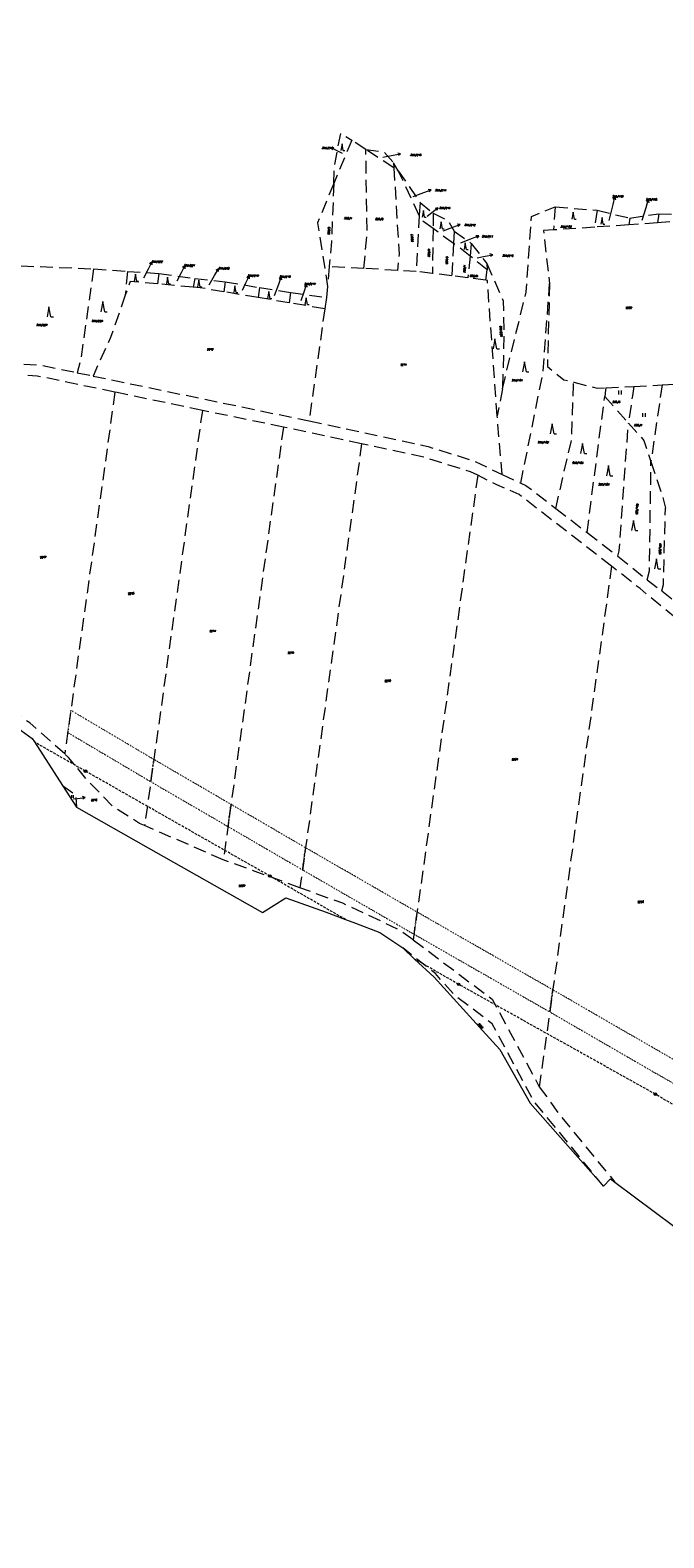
# Model space of a CAD drawing. Header units: metres. Extents: x -626722 to -621116, y -1178216 to -1174550.
# Tile 3 of 86: x -626322 to -626072, y -1176615 to -1176021. Entities that reach past the tile are written whole.
import ezdxf
from ezdxf.enums import TextEntityAlignment as Align

# ---------------------------------------------------------------- set-up
doc = ezdxf.new("R2010")
doc.units = ezdxf.units.M
doc.header["$MEASUREMENT"] = 0
doc.linetypes.add('DASHEDX2', pattern=[1.5, 1, -0.5])
doc.linetypes.add('DOT', pattern=[0.25, 0, -0.25])
doc.layers.add('8_kat_KN_Elektřina', color=172, linetype='DASHEDX2')
doc.layers.add('8_kat_KN_Věcná_břemena', color=206, linetype='DOT')
for name, color, linetype, lineweight in [('8_kat_KN_Hranice katastrů', 200, 'FENCELINE1', 25), ('8_kat_KN_Hranice parcel', 200, 'DASHEDX2', 25), ('8_kat_KN_PČ popisy', 210, 'Continuous', 0), ('8_kat_KN_Slučkové čáry', 200, 'DOT', 25), ('8_kat_KN_Značky kultur', 7, 'Continuous', 0), ('8_kat_KN_Čísla parcel', 200, 'Continuous', 25)]:
    doc.layers.add(name, color=color, linetype=linetype, lineweight=lineweight)
doc.styles.add('Style-ITALICS', font='ITALICS.shx')
doc.linetypes.add('FENCELINE1', pattern='A,0.25,-0.1,[133,ltypeshp.shx,S=0.1,R=0,X=-0.1,Y=0],-0.1,1', length=1.45)

# ---------------------------------------------------------------- blocks, each defined once
blk = doc.blocks.new('1029_99')
at = {"layer": '8_kat_KN_PČ popisy', "color": 6, "linetype": 'Continuous', "lineweight": 0}
for p, q in [((0, 0), (2.98, 0.37)), ((2.98, 0.37), (1.92, 0.74)), ((2.98, 0.37), (2.05, -0.25))]:
    blk.add_line(p, q, dxfattribs=at)
blk = doc.blocks.new('1029_135')
at = {"layer": '8_kat_KN_PČ popisy', "color": 6, "linetype": 'Continuous', "lineweight": 0}
for p, q in [((0, 0), (0.93, 2.85)), ((0.93, 2.85), (0.14, 2.06)), ((0.93, 2.85), (1.09, 1.75))]:
    blk.add_line(p, q, dxfattribs=at)
blk = doc.blocks.new('1029_223')
at = {"layer": '8_kat_KN_PČ popisy', "color": 6, "linetype": 'Continuous', "lineweight": 0}
for p, q in [((0, 0), (2.95, 0.57)), ((2.95, 0.57), (1.87, 0.87)), ((2.95, 0.57), (2.06, -0.11))]:
    blk.add_line(p, q, dxfattribs=at)
blk = doc.blocks.new('1029_91')
at = {"layer": '8_kat_KN_PČ popisy', "color": 6, "linetype": 'Continuous', "lineweight": 0}
for p, q in [((0, 0), (2.8, 1.07)), ((2.8, 1.07), (1.69, 1.18)), ((2.8, 1.07), (2.05, 0.25))]:
    blk.add_line(p, q, dxfattribs=at)
blk = doc.blocks.new('1029_101')
at = {"layer": '8_kat_KN_PČ popisy', "color": 6, "linetype": 'Continuous', "lineweight": 0}
for p, q in [((0, 0), (2.4, 1.81)), ((2.4, 1.81), (1.3, 1.6)), ((2.4, 1.81), (1.9, 0.8))]:
    blk.add_line(p, q, dxfattribs=at)
blk = doc.blocks.new('1029_224')
at = {"layer": '8_kat_KN_PČ popisy', "color": 6, "linetype": 'Continuous', "lineweight": 0}
for p, q in [((0, 0), (2.95, 0.52)), ((2.95, 0.52), (1.88, 0.84)), ((2.95, 0.52), (2.06, -0.15))]:
    blk.add_line(p, q, dxfattribs=at)
blk = doc.blocks.new('1029_225')
at = {"layer": '8_kat_KN_PČ popisy', "color": 6, "linetype": 'Continuous', "lineweight": 0}
for p, q in [((0, 0), (-2.65, 1.41)), ((-2.65, 1.41), (-1.53, 1.38)), ((-2.65, 1.41), (-2, 0.5))]:
    blk.add_line(p, q, dxfattribs=at)
blk = doc.blocks.new('1029_105')
at = {"layer": '8_kat_KN_PČ popisy', "color": 6, "linetype": 'Continuous', "lineweight": 0}
for p, q in [((0, 0), (1.03, 2.82)), ((1.03, 2.82), (0.21, 2.05)), ((1.03, 2.82), (1.15, 1.71))]:
    blk.add_line(p, q, dxfattribs=at)
blk = doc.blocks.new('1029_226')
at = {"layer": '8_kat_KN_PČ popisy', "color": 6, "linetype": 'Continuous', "lineweight": 0}
for p, q in [((0, 0), (1.27, 2.72)), ((1.27, 2.72), (0.39, 2.02)), ((1.27, 2.72), (1.3, 1.6))]:
    blk.add_line(p, q, dxfattribs=at)
blk = doc.blocks.new('1029_227')
at = {"layer": '8_kat_KN_PČ popisy', "color": 6, "linetype": 'Continuous', "lineweight": 0}
for p, q in [((0, 0), (1.5, 2.6)), ((1.5, 2.6), (0.57, 1.98)), ((1.5, 2.6), (1.43, 1.48))]:
    blk.add_line(p, q, dxfattribs=at)
blk = doc.blocks.new('1029_111')
at = {"layer": '8_kat_KN_PČ popisy', "color": 6, "linetype": 'Continuous', "lineweight": 0}
for p, q in [((0, 0), (1.41, 2.65)), ((1.41, 2.65), (0.5, 2)), ((1.41, 2.65), (1.38, 1.53))]:
    blk.add_line(p, q, dxfattribs=at)
blk = doc.blocks.new('1029_228')
at = {"layer": '8_kat_KN_PČ popisy', "color": 6, "linetype": 'Continuous', "lineweight": 0}
for p, q in [((0, 0), (1.32, 2.7)), ((1.32, 2.7), (0.43, 2.02)), ((1.32, 2.7), (1.33, 1.58))]:
    blk.add_line(p, q, dxfattribs=at)
blk = doc.blocks.new('1029_229')
at = {"layer": '8_kat_KN_PČ popisy', "color": 6, "linetype": 'Continuous', "lineweight": 0}
for p, q in [((0, 0), (0.88, 2.87)), ((0.88, 2.87), (0.11, 2.06)), ((0.88, 2.87), (1.06, 1.77))]:
    blk.add_line(p, q, dxfattribs=at)
blk = doc.blocks.new('1029_136')
at = {"layer": '8_kat_KN_PČ popisy', "color": 6, "linetype": 'Continuous', "lineweight": 0}
for p, q in [((0.68, 2.92), (-0.04, 2.06)), ((0, 0), (0.68, 2.92)), ((0.68, 2.92), (0.94, 1.84))]:
    blk.add_line(p, q, dxfattribs=at)
blk = doc.blocks.new('3.06_1')
at = {"layer": '8_kat_KN_Značky kultur', "color": 7, "linetype": 'Continuous', "lineweight": 13}
for p, q in [((-0.34, 0), (-0.34, 1)), ((0.33, 0), (0.33, 1))]:
    blk.add_line(p, q, dxfattribs=at)
blk = doc.blocks.new('3.08')
at = {"layer": '8_kat_KN_Značky kultur', "color": 7, "linetype": 'Continuous', "lineweight": 13}
for p, q in [((0, 4), (-0.75, 0)), ((0.75, 0), (0, 4)), ((0.75, 0), (1.75, 0))]:
    blk.add_line(p, q, dxfattribs=at)
blk = doc.blocks.new('3.08_1')
at = {"layer": '8_kat_KN_Značky kultur', "color": 7, "linetype": 'Continuous', "lineweight": 13}
for p, q in [((0, 2.68), (-0.5, 0)), ((0.5, 0), (0, 2.68)), ((0.5, 0), (1.17, 0))]:
    blk.add_line(p, q, dxfattribs=at)
blk = doc.blocks.new('3.06')
at = {"layer": '8_kat_KN_Značky kultur', "color": 7, "linetype": 'Continuous', "lineweight": 13}
for p, q in [((-0.51, 0), (-0.51, 1.5)), ((0.49, 0), (0.49, 1.5))]:
    blk.add_line(p, q, dxfattribs=at)
blk = doc.blocks.new('6.01')
at = {"layer": '8_kat_KN_Elektřina', "color": 7, "linetype": 'Continuous', "lineweight": 13}
for radius in [0.5, 0.4, 0.3, 0.2, 0.1]:
    blk.add_circle((0, 0), radius, dxfattribs=at)

msp = doc.modelspace()

# ---------------------------------------------------------------- linework, layer by layer
at = {"layer": '8_kat_KN_Elektřina', "lineweight": 13}
for p, q in [((-626299.98, -1176312.87), (-626320.14, -1176301.38)), ((-626227.23, -1176354.27), (-626299.98, -1176312.87)), ((-626197.34, -1176371.41), (-626227.23, -1176354.27)), ((-626152.77, -1176396.98), (-626170.14, -1176387.02)), ((-626075.17, -1176440.33), (-626152.77, -1176396.98)), ((-626003.69, -1176482.12), (-626075.17, -1176440.33))]:
    msp.add_line(p, q, dxfattribs=at)
at = {"layer": '8_kat_KN_Hranice katastrů', "lineweight": 13, "flags": 128}
msp.add_lwpolyline([(-625852.04, -1174626.53), (-626040.35, -1174699.9), (-626044.84, -1174701.65), (-626079.82, -1174732.74), (-626087.17, -1174724.59), (-626094.59, -1174716.36), (-626108.29, -1174725.86), (-626139.6, -1174663), (-626142.76, -1174651.47), (-626147.58, -1174633.84), (-626177.49, -1174657.65), (-626189.84, -1174646.23), (-626197.97, -1174638.7), (-626204.07, -1174633.06), (-626210.75, -1174626.88), (-626221.49, -1174616.94), (-626226.53, -1174612.28), (-626235.01, -1174604.43), (-626243.82, -1174596.28), (-626253.16, -1174587.64), (-626262.1, -1174579.36), (-626263.17, -1174578.37), (-626268.76, -1174573.2), (-626272.87, -1174569.4), (-626280.35, -1174562.48), (-626284.23, -1174558.89), (-626366.4, -1174553.29), (-626375.76, -1174552.65), (-626384.06, -1174552.09), (-626393.5, -1174551.44), (-626402.5, -1174550.83), (-626410.43, -1174550.29), (-626456.76, -1174672.2), (-626471.93, -1174695.74), (-626482.81, -1174713.06), (-626484.56, -1174715.84), (-626487.17, -1174720), (-626488.89, -1174723.62), (-626502.09, -1174751.47), (-626516.03, -1174780.89), (-626528.59, -1174807.4), (-626550.57, -1174812.23), (-626562.79, -1174814.91), (-626576.86, -1174818.14), (-626580.35, -1174818.94), (-626645.6, -1174953.22), (-626653.03, -1174970.15), (-626684.55, -1175037.86), (-626686, -1175040.97), (-626687.55, -1175044.3), (-626631.84, -1175118.59), (-626630.36, -1175120.56), (-626625.88, -1175124.38), (-626622.8, -1175127), (-626620, -1175129.38), (-626609.13, -1175138.65), (-626600.28, -1175161.93), (-626597.68, -1175186.91), (-626579.19, -1175203.5), (-626599.8, -1175222.22), (-626600.81, -1175225.76), (-626601.9, -1175229.61), (-626605.75, -1175243.12), (-626640.34, -1175364.6), (-626651.76, -1175404.73), (-626653.94, -1175412.37), (-626665.96, -1175418.01), (-626676.58, -1175422.98), (-626699.62, -1175445.56), (-626716.99, -1175471.64), (-626721.57, -1175478.51), (-626718.08, -1175490.63), (-626689.37, -1175590.24), (-626688.95, -1175591.71), (-626681.58, -1175617.3), (-626680.38, -1175637.27), (-626679.64, -1175649.67), (-626676.23, -1175706.44), (-626671.98, -1175777.17), (-626668.1, -1175841.75), (-626664.26, -1175877.5), (-626656.46, -1175949.97), (-626693.18, -1175993.2), (-626689.21, -1176029.64), (-626687.52, -1176031.68), (-626686.33, -1176033.12), (-626684.94, -1176034.8), (-626683.79, -1176036.18), (-626614, -1176120.42), (-626602.4, -1176130.73), (-626593.12, -1176137.86), (-626584.96, -1176144.14), (-626547.27, -1176144.38), (-626533.77, -1176144.46), (-626504.81, -1176143.65), (-626406.93, -1176152.31), (-626409.37, -1176159.67), (-626415.14, -1176177.06), (-626421.53, -1176196.31), (-626431.16, -1176225.32), (-626419.99, -1176232.13), (-626407.48, -1176241.56), (-626403.01, -1176244.94), (-626392.15, -1176253.13), (-626383.56, -1176259.6), (-626365.29, -1176273.38), (-626360.83, -1176275.9), (-626330.82, -1176292.85), (-626328.3, -1176294.69), (-626325.4, -1176296.82), (-626321.02, -1176300.02), (-626320.14, -1176301.38), (-626309.08, -1176318.54), (-626303.56, -1176327.1), (-626275.19, -1176343.14), (-626230.13, -1176368.62), (-626220.88, -1176362.84), (-626205.06, -1176368.5), (-626197.34, -1176371.41), (-626193.44, -1176372.88), (-626183.79, -1176376.53), (-626174.84, -1176382.62), (-626170.14, -1176387.02), (-626162.46, -1176394.2), (-626143.33, -1176415.21), (-626136.56, -1176422.64), (-626124.57, -1176443.84), (-626101.66, -1176469.79), (-626095.62, -1176476.63), (-626092.92, -1176473.71), (-626091.09, -1176475.08), (-626067.85, -1176492.43), (-626063.21, -1176495.9), (-626032.24, -1176523.03), (-626014.15, -1176529.78), (-626012.39, -1176529.73), (-625959.45, -1176528.25), (-625951.98, -1176531.09), (-625931.5, -1176538.9), (-625906.21, -1176553.11), (-625904.25, -1176554.21), (-625893.59, -1176557.55), (-625863.9, -1176576.76), (-625847.42, -1176579.14), (-625797.53, -1176586.33), (-625790.2, -1176587.39), (-625782.61, -1176588.48), (-625767.55, -1176590.66), (-625757.66, -1176592.09), (-625749.89, -1176593.21), (-625740.01, -1176594.64), (-625731.85, -1176595.81), (-625724.25, -1176596.91), (-625659.61, -1176606.23), (-625600.82, -1176614.71), (-625580.89, -1176617.58), (-625566.09, -1176619.72), (-625500.04, -1176629.25), (-625441.67, -1176637.67), (-625428.63, -1176639.55), (-625419.79, -1176635.78), (-625390.47, -1176623.27), (-625379.99, -1176631.32), (-625377.22, -1176633.45), (-625374.21, -1176639.52), (-625372.83, -1176641.65), (-625355.33, -1176677.54), (-625334.79, -1176715.1), (-625291.65, -1176758.17), (-625291.16, -1176758.66), (-625296.47, -1176769.25), (-625299.22, -1176774.94), (-625302.88, -1176782.5), (-625305.03, -1176793.68), (-625310.51, -1176822.23), (-625312.64, -1176833.29), (-625314.29, -1176841.87), (-625286.37, -1176852.42), (-625282.23, -1176853.99), (-625278.44, -1176855.42), (-625271.46, -1176858.07), (-625265.75, -1176860.23), (-625257.66, -1176863.28), (-625251.67, -1176865.54), (-625243.64, -1176868.58), (-625239.69, -1176870.07), (-625235.92, -1176871.5), (-625233, -1176872.61), (-625230.97, -1176873.37), (-625228.83, -1176874.18), (-625225.65, -1176875.39), (-625220.76, -1176877.24), (-625213.57, -1176879.95), (-625208.53, -1176881.86), (-625207.5, -1176882.25), (-625203.79, -1176882.99), (-625200.71, -1176883.61), (-625196.76, -1176884.4), (-625194.16, -1176884.91), (-625188.65, -1176886.01), (-625185.69, -1176886.6), (-625181.13, -1176887.52), (-625178.38, -1176888.07), (-625173.33, -1176889.07), (-625169.8, -1176889.78), (-625166.58, -1176890.42), (-625161.66, -1176891.41), (-625157.37, -1176892.26), (-625150.47, -1176893.64), (-625143.76, -1176894.98), (-625140.44, -1176895.65), (-625128.3, -1176894.51), (-625120.25, -1176893.76), (-625112.59, -1176893.04), (-625102.63, -1176892.11), (-625090.44, -1176890.97), (-625063.86, -1176897.07), (-625035.95, -1176903.47), (-625022.31, -1176906.6), (-625009.45, -1176909.55), (-624998.78, -1176912), (-624995.3, -1176912.8), (-625007.88, -1176967.15), (-625008.17, -1176968.39), (-625009.14, -1176972.57), (-624986.76, -1176980.28), (-624913.21, -1176997.19), (-624884.87, -1176999.81), (-624883.16, -1177024.84), (-624861.48, -1177028.76), (-624846.56, -1177030.78), (-624834.36, -1177032.44), (-624809.84, -1177029.18), (-624805.18, -1177026.79), (-624782.47, -1177015.11), (-624767.57, -1177010.58), (-624734.91, -1177007.55), (-624731.97, -1177006.52), (-624717.58, -1177001.48), (-624709.41, -1176998.62), (-624707.93, -1176998.1), (-624705.65, -1177001.63), (-624697.38, -1177014.35), (-624692.91, -1177021.23), (-624654.81, -1177110.04), (-624637.1, -1177114.08), (-624623.6, -1177117.16), (-624609.33, -1177120.42), (-624593.82, -1177123.95), (-624579.56, -1177127.21), (-624568.19, -1177129.8), (-624562.55, -1177131.09), (-624558.15, -1177132.09), (-624531.5, -1177138.17), (-624463.75, -1177155.33), (-624456.48, -1177157.17), (-624450.44, -1177158.7), (-624438.33, -1177161.77), (-624430.47, -1177163.76), (-624417.85, -1177166.96), (-624365.74, -1177180.16), (-624315.56, -1177192.88), (-624293.21, -1177198.54), (-624291.46, -1177198.98), (-624269.71, -1177204.49), (-624219.52, -1177217.21), (-624177.44, -1177227.71), (-624170.59, -1177229.04), (-624164.77, -1177230.17), (-624163.84, -1177230.35), (-624137.63, -1177236.06), (-624135.98, -1177236.43), (-624134.62, -1177236.74), (-624128.76, -1177238.06), (-624126.05, -1177238.67), (-624075.58, -1177277.81), (-624010.92, -1177327.96), (-623980.59, -1177351.48), (-623963.9, -1177364.42), (-623961.95, -1177365.93), (-623960.02, -1177367.43), (-623958.36, -1177368.72), (-623957.21, -1177370.73), (-623956.24, -1177372.43), (-623953.07, -1177377.97), (-623944.01, -1177379.83), (-623941.71, -1177380.3), (-623930.34, -1177382.63), (-623795.45, -1177410.26), (-623737.18, -1177422.2), (-623726.41, -1177424.41), (-623719.17, -1177425.89), (-623704.71, -1177428.85), (-623697.74, -1177430.28), (-623691.6, -1177431.54), (-623685.53, -1177432.78), (-623679.04, -1177434.11), (-623672.5, -1177435.45), (-623665.66, -1177436.85), (-623659.17, -1177438.18), (-623646.49, -1177440.78), (-623640.87, -1177441.93), (-623625.74, -1177445.03), (-623626.14, -1177447.49), (-623626.46, -1177449.46), (-623626.86, -1177451.92), (-623622.56, -1177452.81), (-623615.96, -1177454.18), (-623608.24, -1177455.78), (-623597.23, -1177458.06), (-623571.65, -1177463.35), (-623563.33, -1177465.08), (-623553.82, -1177467.05), (-623537.12, -1177470.5), (-623519.98, -1177474.05), (-623513.98, -1177475.3), (-623460.27, -1177486.42), (-623461.13, -1177491.34), (-623461.71, -1177494.67), (-623465.49, -1177516.45), (-623482.16, -1177612.45), (-623502.72, -1177730.81), (-623503.88, -1177737.5), (-623504.31, -1177740.18), (-623504.62, -1177742.13), (-623505.08, -1177745.05), (-623502.72, -1177745.5), (-623480.65, -1177750.11), (-623468.69, -1177752.61), (-623434.69, -1177759.71), (-623431.3, -1177760.42), (-623411.88, -1177764.48), (-623403.24, -1177766.28), (-623401.25, -1177766.7), (-623399.85, -1177766.95), (-623395.04, -1177767.79), (-623375.45, -1177771.24), (-623371.57, -1177787.88), (-623369.81, -1177795.42), (-623345.41, -1177899.96), (-623331.38, -1177960.09), (-623330.3, -1177964.72), (-623330.16, -1177965.32), (-623330.71, -1177967.86), (-623332.08, -1177974.23), (-623332.26, -1177975.07), (-623332.78, -1177977.46), (-623328.58, -1177978.24), (-623313.3, -1177981.08), (-623287.47, -1177990.63), (-623264.45, -1178002.83), (-623261.29, -1178004.34), (-623253.54, -1178008.05), (-623242.61, -1178013.28), (-623237.92, -1178015.52), (-623150.45, -1178060.72), (-623147.34, -1178062.33), (-623102, -1178085.75), (-622964.39, -1178156.68), (-622922.17, -1178178.6), (-622878.91, -1178194.83), (-622877.34, -1178195.42), (-622828.97, -1178211.5), (-622812.21, -1178214.98), (-622808.58, -1178215.73), (-622807.82, -1178215.61), (-622800.1, -1178214.37), (-622795.23, -1178213.6), (-622785.8, -1178212.09), (-622780.44, -1178209.44), (-622760.13, -1178199.4), (-622723.64, -1178181.35), (-622714.31, -1178176.74), (-622708.27, -1178172.83), (-622705.71, -1178171.18), (-622702.81, -1178169.3), (-622702.1, -1178168.84), (-622677.92, -1178156.68), (-622670.5, -1178153.51), (-622651.49, -1178145.38), (-622643.54, -1178141.98), (-622605.79, -1178132), (-622576.29, -1178124.2), (-622492.96, -1178103.84), (-622482.49, -1178101.28), (-622477.67, -1178100.1), (-622469.7, -1178098.15), (-622457.02, -1178095.06), (-622449.88, -1178093.31), (-622443.45, -1178091.74), (-622433.61, -1178089.33), (-622431.06, -1178088.71), (-622423.14, -1178086.72), (-622412.11, -1178083.94), (-622405.93, -1178082.38), (-622400.06, -1178080.91), (-622395.05, -1178079.64), (-622391.18, -1178078.67), (-622356.2, -1178069.86), (-622351.1, -1178068.58), (-622340.21, -1178065.84), (-622334.46, -1178064.39), (-622329.5, -1178063.14), (-622318.7, -1178060.42), (-622308.12, -1178057.76), (-622297.43, -1178055.06), (-622287.34, -1178052.52), (-622279.56, -1178050.56), (-622235.46, -1178039.46), (-622232.64, -1178038.76), (-622199.97, -1178030.63), (-622087.18, -1178002.56), (-622085.85, -1178002.23), (-622081.88, -1178001.34), (-622080.97, -1177998.22), (-622078.95, -1177991.33), (-622078.18, -1177988.69), (-622074.87, -1177975.28), (-622073.81, -1177970.98), (-622059.95, -1177914.89), (-622055.85, -1177875.6), (-622054.42, -1177858.33), (-622038.55, -1177798.48), (-622036.99, -1177789.81), (-622068.8, -1177779.38), (-622087.72, -1177773.17), (-622109.7, -1177760.45), (-622118.17, -1177755.55), (-622120.26, -1177752.94), (-622152.52, -1177712.6), (-622181.7, -1177693.4), (-622264.99, -1177665.15), (-622291.95, -1177659), (-622360.46, -1177643.93), (-622367.2, -1177642.45), (-622378.61, -1177636.84), (-622423.28, -1177605.81), (-622461.58, -1177568.64), (-622484.26, -1177552.66), (-622597.41, -1177527.71), (-622635.3, -1177509), (-622658.05, -1177502.91), (-622725.11, -1177494.82), (-622731.43, -1177491.33), (-622738.6, -1177487.37), (-622741.35, -1177485.85), (-622747.51, -1177487.23), (-622781.03, -1177494.72), (-622781.56, -1177493.2), (-622782.07, -1177491.71), (-622783.44, -1177487.73), (-622784.4, -1177484.95), (-622786.68, -1177477.63), (-622768.07, -1177471.87), (-622726.08, -1177458.86), (-622708.4, -1177453.39), (-622702.77, -1177451.64), (-622684.6, -1177446.02), (-622568.57, -1177410.08), (-622555.54, -1177406.23), (-622562.78, -1177372.51), (-622566.79, -1177361.45), (-622570.17, -1177352.12), (-622575.79, -1177336.61), (-622578.15, -1177330.14), (-622579.7, -1177325.87), (-622592.9, -1177289.64), (-622595.15, -1177283.48), (-622599.08, -1177272.69), (-622598.15, -1177272.02), (-622596.62, -1177270.91), (-622590.17, -1177266.25), (-622587.06, -1177264.01), (-622567.07, -1177274.84), (-622530.66, -1177265.46), (-622512.42, -1177244.02), (-622499.95, -1177220.44), (-622498.04, -1177199.81), (-622497.43, -1177193.25), (-622513.53, -1177163.74), (-622536.86, -1177114.27), (-622538.02, -1177097.04), (-622544.27, -1177004.46), (-622545.01, -1176993.53), (-622545.28, -1176989.54), (-622525.81, -1176919.76), (-622519.47, -1176904.57), (-622516.52, -1176895.56), (-622512.57, -1176883.51), (-622497.26, -1176836.75), (-622496.44, -1176835.36), (-622470.35, -1176791.24), (-622470.21, -1176791), (-622467.4, -1176786.25), (-622434.65, -1176761.78), (-622430.98, -1176756.2), (-622417.74, -1176736.1), (-622397.39, -1176663.53), (-622375.31, -1176618.82), (-622351.21, -1176606.81), (-622331.55, -1176584.66), (-622297.25, -1176515.77), (-622247.39, -1176461.84), (-622221.21, -1176441.78), (-622198.71, -1176431.48), (-622182.15, -1176419.39), (-622160.36, -1176419.51), (-622158.27, -1176422.4), (-622156.31, -1176425.09), (-622155.37, -1176426.4), (-622146.92, -1176438.05), (-622136.86, -1176442.9), (-622125.45, -1176444.04), (-622118.72, -1176444.71), (-622111.76, -1176445.4), (-622111.04, -1176445.47), (-622097.72, -1176446.8), (-622062.24, -1176442.63), (-622025.22, -1176458.05), (-622020.19, -1176461.21), (-622012.4, -1176466.11), (-622001.09, -1176475.06), (-621971.85, -1176491.46), (-621963.89, -1176495.93), (-621961.96, -1176497.01), (-621962.13, -1176493.44), (-621962.85, -1176477.76), (-621969.83, -1176473.02), (-621972.32, -1176471.33), (-621972.38, -1176471.28), (-621977.22, -1176468), (-621984.53, -1176463.03), (-621989.76, -1176459.47), (-622003.38, -1176443.22), (-622023.55, -1176435.19), (-622030.74, -1176432.32), (-622048.78, -1176426.57), (-622102.82, -1176409.35), (-622132.66, -1176383.61), (-622141.78, -1176379.09), (-622162.3, -1176368.94), (-622182.81, -1176358.78), (-622203.33, -1176348.62), (-622215.84, -1176342.43), (-622217.61, -1176341.55), (-622237.69, -1176347.6), (-622252.54, -1176347.82), (-622264.51, -1176347.99), (-622271.49, -1176348.1), (-622278.66, -1176348.2), (-622303.55, -1176348.57), (-622307.74, -1176348.24), (-622313.05, -1176347.82), (-622509.65, -1176332.31), (-622522.44, -1176331.3), (-622523.47, -1176328.33), (-622525.73, -1176321.86), (-622526.91, -1176318.45), (-622529.58, -1176310.79), (-622538.84, -1176284.24), (-622573.66, -1176272.8), (-622575.07, -1176272.35), (-622602.72, -1176263.46), (-622652.9, -1176250.88), (-622661.13, -1176248.81), (-622667.67, -1176247.17), (-622668.41, -1176247.08), (-622670.8, -1176246.78), (-622673.67, -1176246.42), (-622674.5, -1176246.32), (-622692.64, -1176244.07), (-622696.28, -1176243.62), (-622700.57, -1176243.09), (-622707.85, -1176242.18), (-622716.13, -1176241.16), (-622723.9, -1176240.2), (-622731.95, -1176239.2), (-622732.34, -1176239.15), (-622739.58, -1176238.25), (-622746.64, -1176237.37), (-622749.55, -1176237.01), (-622733.65, -1176154.44), (-622700.54, -1175982.48), (-622700.36, -1175981.54), (-622699.67, -1175977.97), (-622698.92, -1175974.04), (-622698.34, -1175971.01), (-622687.88, -1175916.7), (-622660.91, -1175766.94), (-622654.83, -1175733.2), (-622640.45, -1175684.53), (-622638.82, -1175679.04), (-622638.47, -1175677.86), (-622636.01, -1175669.51), (-622640.99, -1175669.14), (-622659.28, -1175667.79), (-622679.29, -1175649.45), (-622710.67, -1175613.63), (-622736.93, -1175603.53), (-622780.89, -1175586.63), (-622817.66, -1175573.34), (-622850.41, -1175560.14), (-622858.52, -1175556.87), (-622865.8, -1175554.67), (-622894.55, -1175546.01), (-622923.33, -1175540.13), (-622924.99, -1175540.08), (-622938.18, -1175539.71), (-622986.92, -1175538.35), (-622996.3, -1175545.8), (-623004.02, -1175547.35), (-623009.54, -1175543.61), (-623024.77, -1175537.84), (-623039.52, -1175532.26), (-623088.53, -1175522.77), (-623098.46, -1175520.85), (-623183.64, -1175504.36), (-623188.06, -1175503.5), (-623213.91, -1175498.5), (-623314.42, -1175479.04), (-623334.39, -1175475.17), (-623358.28, -1175470.55), (-623367.67, -1175468.73), (-623403.57, -1175461.78), (-623407.64, -1175460.99), (-623451.72, -1175452.45), (-623471.52, -1175448.62), (-623476.63, -1175447.63), (-623503.08, -1175442.51), (-623545.94, -1175434.21), (-623571.62, -1175429.24), (-623574.73, -1175428.64), (-623582.71, -1175427.09), (-623584.32, -1175426.78), (-623593.92, -1175424.92), (-623598.69, -1175424), (-623621.54, -1175416.62), (-623641.26, -1175410.25), (-623645.3, -1175407.72), (-623651.85, -1175403.62), (-623661.11, -1175401.57), (-623677.99, -1175395.49), (-623716.17, -1175381.75), (-623821.31, -1175343.9), (-623822.78, -1175343.37), (-623826.37, -1175352.23), (-623838.09, -1175381.12), (-623839.41, -1175384.36), (-623842.48, -1175391.94), (-623844.76, -1175397.56), (-623848.71, -1175395.95), (-623853.6, -1175393.95), (-623864.51, -1175389.49), (-623877.04, -1175384.37), (-623899.48, -1175375.2), (-623913.17, -1175369.61), (-623921.39, -1175366.25), (-623931.98, -1175361.92), (-623943.52, -1175357.2), (-623947.18, -1175355.71), (-623952.99, -1175353.34), (-623965.84, -1175349.08), (-623972.42, -1175346.9), (-623984.43, -1175342.92), (-623992.28, -1175340.32), (-624017.35, -1175332.01), (-624032.51, -1175326.98), (-624046.92, -1175322.21), (-624061.99, -1175317.21), (-624073.47, -1175313.41), (-624076.66, -1175312.35), (-624087.61, -1175308.71), (-624091.33, -1175307.48), (-624101.34, -1175304.17), (-624106.82, -1175302.35), (-624113.5, -1175301.17), (-624118.24, -1175300.33), (-624129.53, -1175298.33), (-624133.89, -1175297.56), (-624151.02, -1175294.53), (-624151.52, -1175294.44), (-624172.03, -1175290.81), (-624186.19, -1175288.3), (-624187.09, -1175288), (-624194.53, -1175285.47), (-624198.59, -1175284.09), (-624205.73, -1175281.67), (-624212.31, -1175279.43), (-624227.17, -1175274.38), (-624238.4, -1175270.57), (-624259.44, -1175263.43), (-624275.87, -1175257.85), (-624299.08, -1175249.97), (-624301.46, -1175249.16), (-624313.52, -1175245.81), (-624342.41, -1175237.79), (-624359.84, -1175232.95), (-624361.68, -1175232.44), (-624394.55, -1175223.32), (-624398.65, -1175222.18), (-624421.01, -1175215.97), (-624483.58, -1175191.07), (-624513.75, -1175179.07), (-624530.67, -1175171), (-624538.61, -1175167.21), (-624555.74, -1175162.8), (-624591.3, -1175152.22), (-624616.6, -1175146.76), (-624669.36, -1175122.42), (-624675.53, -1175119.79), (-624681, -1175117.47), (-624701.37, -1175108.8), (-624727.01, -1175103.3), (-624746.71, -1175099.08), (-624769.57, -1175100.35), (-624771.98, -1175100.01), (-624795.35, -1175096.73), (-624805.39, -1175095.32), (-624823.86, -1175088.76), (-624829.6, -1175083.81), (-624841.52, -1175073.52), (-624857.12, -1175057.81), (-624863.3, -1175051.59), (-624869.83, -1175045.01), (-624876.29, -1175040.67), (-624892.64, -1175029.67), (-624937.61, -1174997.86), (-624939.04, -1175000.11), (-624941.81, -1175004.46), (-624944.6, -1175008.85), (-624963.63, -1175006.96), (-625019.59, -1175001.41), (-625073.91, -1174996.02), (-625074.39, -1174997.67), (-625096.23, -1175073.28), (-625183.77, -1175056.93), (-625265.34, -1175036.6), (-625288.39, -1175030.85), (-625293.16, -1175029.66), (-625299.12, -1175028.18), (-625337.06, -1175018.72), (-625388.84, -1175005.82), (-625464.8, -1174986.89), (-625495.36, -1174979.27), (-625512.53, -1174974.99), (-625543.08, -1174967.38), (-625574.39, -1174959.57), (-625576.76, -1174958.98), (-625579.4, -1174958.32), (-625579.67, -1174958.25), (-625587.62, -1174953.77), (-625615.29, -1174938.17), (-625639.27, -1174924.66), (-625651.18, -1174917.94), (-625659.41, -1174913.3), (-625667.61, -1174908.68), (-625687.09, -1174897.7), (-625697.09, -1174892.07), (-625701.5, -1174889.58), (-625704.92, -1174885.17), (-625711.81, -1174876.29), (-625717.7, -1174868.69), (-625719.42, -1174866.48), (-625721.06, -1174864.36), (-625724.39, -1174860.06), (-625726.69, -1174857.09), (-625729.25, -1174853.8), (-625730.41, -1174852.3), (-625731.76, -1174848.68), (-625734.18, -1174842.18), (-625737.88, -1174832.26), (-625738.58, -1174830.37), (-625740.44, -1174825.37), (-625742.03, -1174821.11), (-625747.34, -1174806.85), (-625757.52, -1174779.52), (-625765.58, -1174757.89), (-625771.8, -1174741.18), (-625780.24, -1174729.34), (-625789.62, -1174716.2), (-625798.16, -1174704.22), (-625803.67, -1174696.5), (-625809.22, -1174688.71), (-625810.19, -1174687.35), (-625811.75, -1174685.5), (-625813.79, -1174683.1), (-625814.16, -1174682.55), (-625828.4, -1174661.5), (-625830.3, -1174658.68), (-625833.25, -1174654.32), (-625833.44, -1174654.04), (-625841.42, -1174642.24), (-625842.46, -1174640.7), (-625852.04, -1174626.53)], close=True, dxfattribs=at)
at = {"layer": '8_kat_KN_Hranice parcel', "lineweight": 13, "ltscale": 5}
for p, q in [((-626194.94, -1176063.98), (-626202.02, -1176081.1)), ((-626189.38, -1176067.63), (-626194.94, -1176063.98)), ((-626178.31, -1176074.91), (-626189.38, -1176067.63)), ((-626176.59, -1176076.04), (-626178.43, -1176072.91)), ((-626178.43, -1176072.91), (-626178.31, -1176074.91)), ((-626168.29, -1176093.63), (-626176.59, -1176076.04)), ((-626176.59, -1176076.04), (-626168, -1176088.52)), ((-626168, -1176088.52), (-626168.29, -1176093.63)), ((-626168, -1176088.52), (-626162.79, -1176092.78)), ((-626162.79, -1176092.78), (-626162.87, -1176098.88)), ((-626114.73, -1176090.33), (-626115.38, -1176099.4)), ((-626114.73, -1176090.33), (-626098.17, -1176091.6)), ((-626098.17, -1176091.6), (-626099.08, -1176098.29)), ((-626098.17, -1176091.6), (-626085.29, -1176094.72)), ((-626085.29, -1176094.72), (-626073.79, -1176093.02)), ((-626073.79, -1176093.02), (-626074.3, -1176096.53)), ((-626073.79, -1176093.02), (-626061.68, -1176093.31)), ((-626168.29, -1176093.63), (-626169.54, -1176115.77)), ((-626162.87, -1176098.88), (-626163.09, -1176116.55)), ((-626154.76, -1176104.7), (-626162.87, -1176098.88)), ((-626099.08, -1176098.29), (-626115.38, -1176099.4)), ((-626085.66, -1176097.38), (-626099.08, -1176098.29)), ((-626085.29, -1176094.72), (-626085.66, -1176097.38)), ((-626062.04, -1176095.56), (-626074.3, -1176096.53)), ((-626154.76, -1176104.7), (-626155.43, -1176117.47)), ((-626154.51, -1176099.88), (-626154.76, -1176104.7)), ((-626154.51, -1176099.88), (-626147.76, -1176104.7)), ((-626147.76, -1176104.7), (-626148.28, -1176109.7)), ((-626147.76, -1176104.7), (-626141.63, -1176112.65)), ((-626148.28, -1176109.7), (-626149.18, -1176118.28)), ((-626141.5, -1176115.11), (-626148.28, -1176109.7)), ((-626325.3, -1176113.55), (-626296.75, -1176114.74)), ((-626296.75, -1176114.74), (-626283.45, -1176115.74)), ((-626283.45, -1176115.74), (-626284.25, -1176125.12)), ((-626283.45, -1176115.74), (-626271, -1176116.53)), ((-626271, -1176116.53), (-626271.51, -1176120.68)), ((-626271, -1176116.53), (-626256.83, -1176118.52)), ((-626203.81, -1176113.81), (-626204.5, -1176121.65)), ((-626190.13, -1176114.59), (-626203.81, -1176113.81)), ((-626176.91, -1176115.35), (-626190.13, -1176114.59)), ((-626169.54, -1176115.77), (-626176.91, -1176115.35)), ((-626163.09, -1176116.55), (-626169.54, -1176115.77)), ((-626155.43, -1176117.47), (-626163.09, -1176116.55)), ((-626142.02, -1176119.2), (-626141.5, -1176115.11)), ((-626141.63, -1176112.65), (-626141.5, -1176115.11)), ((-626257.44, -1176121.97), (-626271.51, -1176120.68)), ((-626256.83, -1176118.52), (-626257.44, -1176121.97)), ((-626256.83, -1176118.52), (-626244.81, -1176119.91)), ((-626244.81, -1176119.91), (-626245.42, -1176123.79)), ((-626244.81, -1176119.91), (-626231.29, -1176122.09)), ((-626231.29, -1176122.09), (-626231.9, -1176126.06)), ((-626231.29, -1176122.09), (-626219.05, -1176124.08)), ((-626204.5, -1176121.65), (-626204.89, -1176126.07)), ((-626149.18, -1176118.28), (-626155.43, -1176117.47)), ((-626142.02, -1176119.2), (-626149.18, -1176118.28)), ((-626231.9, -1176126.06), (-626245.42, -1176123.79)), ((-626219.62, -1176128.13), (-626231.9, -1176126.06)), ((-626219.05, -1176124.08), (-626219.62, -1176128.13)), ((-626205.59, -1176130.49), (-626219.62, -1176128.13)), ((-626219.05, -1176124.08), (-626204.89, -1176126.07)), ((-626204.89, -1176126.07), (-626205.59, -1176130.49)), ((-626205.59, -1176130.49), (-626211.74, -1176174.71)), ((-626303.2, -1176155.71), (-626297, -1176157.01)), ((-626297, -1176157.01), (-626211.74, -1176174.71)), ((-626288.35, -1176163.4), (-626308.17, -1176306.08)), ((-626253.87, -1176170.56), (-626288.35, -1176163.4)), ((-626135.5, -1176162.03), (-626137.52, -1176172.73)), ((-626094.66, -1176161.67), (-626083.68, -1176161.09)), ((-626083.68, -1176161.09), (-626072.42, -1176160.5)), ((-626072.42, -1176160.5), (-626066.17, -1176160.17)), ((-626095.14, -1176165.11), (-626085.78, -1176175.57)), ((-626253.87, -1176170.56), (-626276.63, -1176334.38)), ((-626221.9, -1176177.19), (-626253.87, -1176170.56)), ((-626135.64, -1176195.92), (-626137.52, -1176172.73)), ((-626221.9, -1176177.19), (-626245.61, -1176347.86)), ((-626191.02, -1176183.72), (-626221.9, -1176177.19)), ((-626191.02, -1176183.72), (-626215.36, -1176358.91)), ((-626145.23, -1176196.19), (-626170.69, -1176379.44)), ((-626135.64, -1176195.92), (-626128.26, -1176199.24)), ((-626114.45, -1176209.23), (-626102.09, -1176218.75)), ((-626102.09, -1176218.75), (-626089.96, -1176228.1)), ((-626089.96, -1176228.1), (-626078.39, -1176237.37)), ((-626078.39, -1176237.37), (-626072.6, -1176241.77)), ((-626072.6, -1176241.77), (-626066.01, -1176247.14)), ((-626245.61, -1176347.86), (-626276.63, -1176334.38)), ((-626215.36, -1176358.91), (-626245.61, -1176347.86))]:
    msp.add_line(p, q, dxfattribs=at)
at = {"layer": '8_kat_KN_Hranice parcel', "lineweight": 13, "ltscale": 5, "flags": 128}
for points in [[(-626202.02, -1176081.1), (-626201.73, -1176074.05), (-626199.28, -1176061.28), (-626194.94, -1176063.98)], [(-626190.13, -1176114.59), (-626188.85, -1176100.44), (-626189.38, -1176067.63)], [(-626189.38, -1176067.63), (-626182.11, -1176068.66), (-626178.43, -1176072.91)], [(-626178.31, -1176074.91), (-626176.28, -1176108.96), (-626176.91, -1176115.35)], [(-626202.02, -1176081.1), (-626208.39, -1176096.52), (-626204.5, -1176121.65)], [(-626202.02, -1176081.1), (-626202.96, -1176104.13), (-626203.81, -1176113.81)], [(-626162.79, -1176092.78), (-626156.96, -1176095.62), (-626154.51, -1176099.88)], [(-626135.5, -1176162.03), (-626126.15, -1176123.89), (-626124, -1176094.09), (-626114.73, -1176090.33)], [(-626162.87, -1176098.88), (-626167.32, -1176095.68), (-626168.29, -1176093.63)], [(-626074.3, -1176096.53), (-626081.84, -1176097.12), (-626085.66, -1176097.38)], [(-626148.28, -1176109.7), (-626152.78, -1176106.12), (-626154.76, -1176104.7)], [(-626115.38, -1176099.4), (-626119.34, -1176099.67), (-626116.9, -1176120.53)], [(-626296.75, -1176114.74), (-626301.69, -1176149.54), (-626303.2, -1176155.71)], [(-626141.63, -1176112.65), (-626135.19, -1176127.41), (-626134.89, -1176141.03), (-626135.5, -1176162.03)], [(-626271.51, -1176120.68), (-626282.37, -1176119.68), (-626284.25, -1176125.12)], [(-626245.42, -1176123.79), (-626254.74, -1176122.22), (-626257.44, -1176121.97)], [(-626137.52, -1176172.73), (-626138.03, -1176166.42), (-626141.43, -1176119.28), (-626142.02, -1176119.2)], [(-626128.26, -1176199.24), (-626119.4, -1176155.39), (-626116.9, -1176120.53)], [(-626116.9, -1176120.53), (-626117.72, -1176153.31), (-626111.3, -1176158.48), (-626107.36, -1176159.48)], [(-626284.25, -1176125.12), (-626290.04, -1176141.87), (-626297, -1176157.01)], [(-626331.76, -1176151.88), (-626318.06, -1176152.61), (-626303.2, -1176155.71)], [(-626288.35, -1176163.4), (-626318.98, -1176157.01), (-626323.45, -1176156.79)], [(-626114.45, -1176209.23), (-626108.13, -1176181.71), (-626107.52, -1176160.71), (-626107.36, -1176159.48)], [(-626107.36, -1176159.48), (-626098.06, -1176161.85), (-626094.66, -1176161.67)], [(-626094.66, -1176161.67), (-626094.78, -1176162.54), (-626095.14, -1176165.11)], [(-626083.68, -1176161.09), (-626084.21, -1176164.78), (-626085.78, -1176175.57)], [(-626072.42, -1176160.5), (-626073.47, -1176167.05), (-626076.89, -1176190.74)], [(-626102.09, -1176218.75), (-626100.47, -1176206.12), (-626095.14, -1176165.11)], [(-626211.74, -1176174.71), (-626164.74, -1176184.87), (-626146.35, -1176190.61), (-626135.64, -1176195.92)], [(-626089.96, -1176228.1), (-626089.43, -1176225.99), (-626085.78, -1176175.57)], [(-626085.78, -1176175.57), (-626079.65, -1176182.42), (-626076.89, -1176190.74)], [(-626145.23, -1176196.19), (-626148.03, -1176194.8), (-626165.9, -1176189.22), (-626191.02, -1176183.72)], [(-626078.39, -1176237.37), (-626077.47, -1176233.93), (-626076.89, -1176190.74)], [(-626076.89, -1176190.74), (-626072.2, -1176204.91), (-626071.21, -1176209.14)], [(-626092.42, -1176232.07), (-626128.95, -1176203.73), (-626137.64, -1176199.95), (-626145.23, -1176196.19)], [(-626128.26, -1176199.24), (-626126.2, -1176200.17), (-626114.45, -1176209.23)], [(-626072.6, -1176241.77), (-626071.95, -1176239.32), (-626071.21, -1176209.14)], [(-626092.42, -1176232.07), (-626106.68, -1176334.73), (-626120.94, -1176437.38)], [(-626037.72, -1176275.56), (-626055.95, -1176261.81), (-626081.2, -1176240.88), (-626092.42, -1176232.07)], [(-626308.17, -1176306.08), (-626321.88, -1176293.86), (-626340.92, -1176282.54)], [(-626276.63, -1176334.38), (-626278.62, -1176333.51), (-626288.93, -1176327.06), (-626299.66, -1176315.93), (-626306.63, -1176307.44), (-626308.17, -1176306.08)], [(-626309.08, -1176318.54), (-626303.88, -1176322.21), (-626303.56, -1176327.1)], [(-626170.69, -1176379.44), (-626175.81, -1176375.69), (-626198.47, -1176365.01), (-626215.36, -1176358.91)], [(-626095.62, -1176476.63), (-626123.23, -1176442.89), (-626139.52, -1176412.55), (-626154.03, -1176401.55), (-626161.91, -1176392.73), (-626174.84, -1176382.62)], [(-626170.69, -1176379.44), (-626139.53, -1176402.82), (-626120.94, -1176437.38)], [(-626120.94, -1176437.38), (-626113.28, -1176447.95), (-626091.09, -1176475.08)]]:
    msp.add_lwpolyline(points, dxfattribs=at)
at = {"layer": '8_kat_KN_PČ popisy', "lineweight": 0}
for p, q in [((-626198.59, -1176069.26), (-626200.47, -1176068.28)), ((-626182.62, -1176070.62), (-626178.61, -1176069.9)), ((-626170.67, -1176086.24), (-626166.44, -1176084.6)), ((-626165.23, -1176093.95), (-626163.32, -1176092.51)), ((-626093.33, -1176095.62), (-626091.84, -1176089.33)), ((-626080.36, -1176095.5), (-626078.82, -1176090.49)), ((-626158.84, -1176099.71), (-626155.02, -1176098.27)), ((-626151.87, -1176104.47), (-626147.64, -1176102.83)), ((-626145.52, -1176110.37), (-626142.29, -1176109.74)), ((-626276.9, -1176118.24), (-626275.17, -1176114.75)), ((-626263.86, -1176119.51), (-626262.14, -1176116.22)), ((-626251.24, -1176121), (-626249.06, -1176117.3)), ((-626238.08, -1176123.2), (-626236.71, -1176120.31)), ((-626225.39, -1176125.27), (-626223.76, -1176120.81)), ((-626214.83, -1176127.18), (-626213.73, -1176123.74)), ((-626304.81, -1176323.84), (-626303.09, -1176323.64))]:
    msp.add_line(p, q, dxfattribs=at)
at = {"layer": '8_kat_KN_Slučkové čáry', "lineweight": 0, "ltscale": 5}
msp.add_line((-626178.31, -1176074.91), (-626176.59, -1176076.04), dxfattribs=at)
at = {"layer": '8_kat_KN_Věcná_břemena', "lineweight": 0, "flags": 128}
for points in [[(-626305.78, -1176288.89), (-626307, -1176297.64), (-626274.22, -1176317.03), (-626273, -1176308.28), (-626305.78, -1176288.89)], [(-626273, -1176308.28), (-626274.22, -1176317.03), (-626243.78, -1176334.72), (-626242.57, -1176325.98), (-626273, -1176308.28)], [(-626242.57, -1176325.98), (-626243.78, -1176334.72), (-626214.37, -1176351.81), (-626213.16, -1176343.09), (-626242.57, -1176325.98)], [(-626213.16, -1176343.09), (-626214.37, -1176351.81), (-626170.38, -1176377.19), (-626169.17, -1176368.48), (-626213.16, -1176343.09)], [(-626169.17, -1176368.48), (-626170.38, -1176377.19), (-626116.84, -1176407.85), (-626115.63, -1176399.15), (-626169.17, -1176368.48)], [(-626115.63, -1176399.15), (-626116.84, -1176407.85), (-626060.62, -1176440.35), (-626059.41, -1176431.63), (-626115.63, -1176399.15)]]:
    msp.add_lwpolyline(points, close=True, dxfattribs=at)

# ---------------------------------------------------------------- block references
at = {"layer": '8_kat_KN_Elektřina', "lineweight": 13}
for p in [(-626299.98, -1176312.87), (-626299.98, -1176312.87), (-626227.23, -1176354.27), (-626227.23, -1176354.27), (-626152.77, -1176396.98), (-626152.77, -1176396.98), (-626075.17, -1176440.33), (-626075.17, -1176440.33)]:
    msp.add_blockref('6.01', p, dxfattribs=at)
at = {"layer": '8_kat_KN_PČ popisy', "lineweight": 0}
for name, p in [('1029_225', (-626200.47, -1176068.28)), ('1029_224', (-626178.61, -1176069.9)), ('1029_91', (-626166.44, -1176084.6)), ('1029_136', (-626091.84, -1176089.33)), ('1029_101', (-626163.32, -1176092.51)), ('1029_229', (-626078.82, -1176090.49)), ('1029_91', (-626155.02, -1176098.27)), ('1029_91', (-626147.64, -1176102.83)), ('1029_223', (-626142.29, -1176109.74)), ('1029_228', (-626275.17, -1176114.75)), ('1029_111', (-626262.14, -1176116.22)), ('1029_227', (-626249.06, -1176117.3)), ('1029_226', (-626236.71, -1176120.31)), ('1029_105', (-626223.76, -1176120.81)), ('1029_135', (-626213.73, -1176123.74)), ('1029_99', (-626303.09, -1176323.64))]:
    msp.add_blockref(name, p, dxfattribs=at)
at = {"layer": '8_kat_KN_Značky kultur', "lineweight": 13}
for name, p in [('3.08_1', (-626198.77, -1176068.1)), ('3.08_1', (-626166.68, -1176094.36)), ('3.08_1', (-626107.55, -1176095.11)), ('3.08_1', (-626159.65, -1176098.91)), ('3.08_1', (-626096.21, -1176097.11)), ('3.08_1', (-626150.14, -1176107.17)), ('3.08_1', (-626280.2, -1176119.56)), ('3.08_1', (-626267.56, -1176120.7)), ('3.08_1', (-626255.27, -1176121.88)), ('3.08_1', (-626240.99, -1176124.13)), ('3.08', (-626293.13, -1176131.65)), ('3.08_1', (-626227.61, -1176126.38)), ('3.08_1', (-626212.95, -1176128.86)), ('3.08', (-626314.38, -1176133.69)), ('3.08', (-626138.46, -1176146.33)), ('3.08', (-626126.79, -1176155.36)), ('3.06', (-626089.04, -1176164.24)), ('3.08', (-626115.85, -1176179.85)), ('3.06', (-626079.6, -1176173.13)), ('3.08', (-626103.91, -1176187.64)), ('3.08', (-626093.71, -1176196.33)), ('3.08', (-626083.81, -1176217.99)), ('3.08', (-626074.76, -1176233.08)), ('3.06_1', (-626305.04, -1176323.39))]:
    msp.add_blockref(name, p, dxfattribs=at)

# ---------------------------------------------------------------- texts
at = {"layer": '8_kat_KN_Čísla parcel', "lineweight": 0, "style": 'Style-ITALICS'}
for s, p in [('593/216', (-626204.577, -1176067.38)), ('593/215', (-626169.71, -1176070.16)), ('593/214', (-626159.917, -1176084.09)), ('593/179', (-626090.051, -1176086.53)), ('593/178', (-626076.71, -1176087.75)), ('593/213', (-626158.27, -1176091.11)), ('593/212', (-626148.343, -1176097.8)), ('593/211', (-626141.465, -1176102.33)), ('593/210', (-626133.36, -1176109.89)), ('593/222', (-626271.761, -1176112.24)), ('593/221', (-626259.043, -1176113.75)), ('593/220', (-626245.378, -1176114.92)), ('593/219', (-626233.867, -1176117.77)), ('593/218', (-626221.317, -1176118.14)), ('593/217', (-626211.517, -1176121.02)), ('2276', (-626296.636, -1176324.6))]:
    msp.add_text(s, height=0.7, dxfattribs=at).set_placement(p, align=Align.CENTER)
for s, rotation, p in [('586/9', 84, (-626203.784, -1176101.358)), ('586/7', 90, (-626170.76, -1176104.17)), ('586/6', 87.999997, (-626164.21, -1176110.079)), ('586/5', 87, (-626157.181, -1176112.964)), ('586/4', 86, (-626150.202, -1176116.299)), ('586/3', 359, (-626148.404, -1176117.879)), ('593/209', 92.999997, (-626135.581, -1176141.595)), ('593/185', 86, (-626082.232, -1176211.709)), ('593/186', 87.999997, (-626072.99, -1176227.479)), ('2268', 312, (-626145.241, -1176412.648))]:
    msp.add_text(s, height=0.7, rotation=rotation, dxfattribs=at).set_placement(p)
for s, p in [('586/1', (-626197.97, -1176095.16)), ('586/8', (-626185.65, -1176095.48)), ('593/180', (-626112.55, -1176098.41)), ('2262', (-626086.92, -1176130.44)), ('593/224', (-626319.36, -1176137.24)), ('593/223', (-626297.52, -1176135.66)), ('2272', (-626252.06, -1176146.86)), ('2271', (-626175.72, -1176152.85)), ('593/181', (-626131.87, -1176159.04)), ('585/5', (-626092.14, -1176167.63)), ('585/4', (-626083.58, -1176176.79)), ('593/182', (-626121.58, -1176183.53)), ('593/183', (-626107.95, -1176191.6)), ('593/184', (-626097.65, -1176200.14)), ('2277', (-626317.94, -1176228.83)), ('2275', (-626283.25, -1176243.16)), ('2274', (-626251.04, -1176257.94)), ('2273', (-626220.26, -1176266.49)), ('2270', (-626181.99, -1176277.6)), ('2267', (-626131.88, -1176308.59)), ('2269', (-626239.51, -1176358.45)), ('2266', (-626082.21, -1176364.78))]:
    msp.add_text(s, height=0.7, dxfattribs=at).set_placement(p)

doc.saveas('drawing.dxf')
